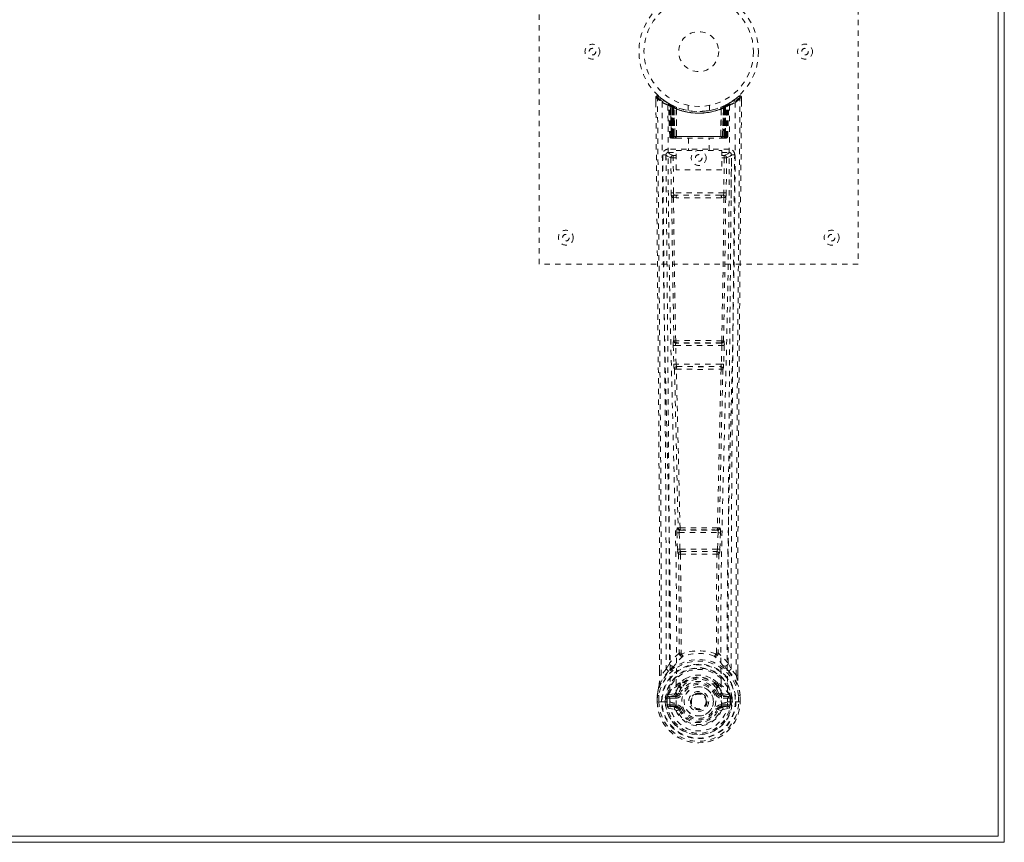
# Model space of a CAD drawing. Header units: inches. Extents: x 20.5 to 116, y 46.2 to 75.9.
# Tile 6 of 7: x 97.5 to 116, y 46.2 to 61.7. Entities that reach past the tile are written whole.
import ezdxf

# ---------------------------------------------------------------- set-up
doc = ezdxf.new("R2010")
doc.units = ezdxf.units.IN
doc.header["$MEASUREMENT"] = 0
doc.linetypes.add('SLD-Dashed', pattern=[0.075, 0.05, -0.025])
doc.linetypes.add('SLD-Solid', pattern=[0])

msp = doc.modelspace()

# ---------------------------------------------------------------- linework, layer by layer
at = {"color": 7, "linetype": 'SLD-Solid', "lineweight": 15}
for p, q in [((115.92, 46.316), (115.92, 75.829)), ((115.92, 75.829), (115.92, 46.316)), ((116.038, 75.948), (116.038, 46.198)), ((116.038, 46.198), (20.538, 46.198)), ((20.656, 46.316), (115.92, 46.316)), ((115.92, 46.316), (20.656, 46.316))]:
    msp.add_line(p, q, dxfattribs=at)
at = {"color": 7, "linetype": 'SLD-Dashed', "lineweight": 0}
for p, q in [((107.288, 57.073), (107.288, 65.073)), ((113.288, 65.073), (113.288, 57.073)), ((109.481, 60.214), (109.482, 60.13)), ((109.511, 60.214), (109.531, 60.237)), ((111.045, 60.237), (110.943, 60.156)), ((111.095, 60.214), (111.065, 60.214)), ((111.094, 60.129), (111.095, 60.214)), ((109.719, 60.099), (109.706, 60.107)), ((109.734, 60.074), (109.72, 60.082)), ((109.742, 59.476), (109.72, 60.082)), ((109.755, 59.476), (109.734, 60.074)), ((109.804, 60.054), (109.738, 60.088)), ((109.753, 60.067), (109.776, 59.473)), ((109.821, 60.028), (109.753, 60.063)), ((109.773, 59.476), (109.753, 60.063)), ((109.78, 60.034), (109.793, 60.06)), ((109.78, 60.034), (109.78, 59.476)), ((109.785, 60.031), (109.78, 60.034)), ((109.785, 60.031), (109.798, 60.057)), ((109.785, 59.476), (109.785, 60.031)), ((109.793, 60.06), (109.798, 60.057)), ((109.794, 59.476), (109.794, 60.027)), ((109.798, 60.025), (109.81, 60.051)), ((109.805, 60.054), (109.804, 60.054)), ((109.81, 60.051), (109.806, 60.053)), ((109.812, 60.019), (109.824, 60.045)), ((109.816, 60.017), (109.828, 60.043)), ((109.821, 60.028), (109.822, 60.027)), ((109.84, 59.476), (109.821, 60.028)), ((109.822, 60.027), (109.841, 59.476)), ((109.824, 60.045), (109.828, 60.043)), ((109.871, 60.025), (109.868, 60.026)), ((110.088, 60.062), (110.088, 59.965)), ((110.488, 59.965), (110.488, 60.062)), ((110.708, 60.026), (110.705, 60.025)), ((110.734, 59.476), (110.754, 60.027)), ((110.755, 60.028), (110.736, 59.476)), ((110.752, 60.045), (110.778, 60.057)), ((110.752, 60.045), (110.764, 60.019)), ((110.754, 60.027), (110.755, 60.028)), ((110.823, 60.063), (110.755, 60.028)), ((110.77, 60.053), (110.766, 60.051)), ((110.766, 60.051), (110.778, 60.025)), ((110.77, 60.053), (110.782, 60.027)), ((110.772, 60.054), (110.771, 60.054)), ((110.838, 60.088), (110.772, 60.054)), ((110.778, 60.057), (110.783, 60.06)), ((110.778, 60.057), (110.79, 60.031)), ((110.782, 60.027), (110.782, 59.476)), ((110.783, 60.06), (110.792, 60.064)), ((110.783, 60.06), (110.796, 60.034)), ((110.796, 60.034), (110.79, 60.031)), ((110.79, 60.031), (110.79, 59.476)), ((110.795, 59.476), (110.796, 60.034)), ((110.8, 59.473), (110.823, 60.067)), ((110.803, 59.476), (110.823, 60.063)), ((110.816, 60.057), (110.811, 60.058)), ((110.821, 59.476), (110.842, 60.074)), ((110.834, 59.476), (110.855, 60.082)), ((110.855, 60.082), (110.842, 60.074)), ((110.87, 60.107), (110.857, 60.099)), ((110.934, 60.149), (110.873, 60.111)), ((109.798, 60.025), (109.798, 59.476)), ((109.812, 60.019), (109.813, 59.476)), ((109.816, 59.476), (109.816, 60.017)), ((109.867, 59.998), (109.865, 59.999)), ((109.87, 59.475), (109.865, 59.999)), ((109.867, 59.998), (109.872, 59.476)), ((110.704, 59.476), (110.709, 59.998)), ((110.711, 59.999), (110.706, 59.475)), ((110.711, 59.999), (110.709, 59.998)), ((110.76, 60.017), (110.76, 59.476)), ((110.763, 59.476), (110.764, 60.019)), ((110.778, 59.476), (110.778, 60.025)), ((109.742, 59.476), (109.755, 59.476)), ((109.773, 59.476), (109.84, 59.476)), ((110.79, 59.476), (109.785, 59.476)), ((109.798, 59.476), (110.778, 59.476)), ((109.813, 59.476), (109.816, 59.476)), ((110.76, 59.476), (109.816, 59.476)), ((109.841, 59.476), (109.84, 59.476)), ((109.87, 59.475), (109.872, 59.476)), ((109.872, 59.476), (110.704, 59.476)), ((110.704, 59.476), (110.706, 59.475)), ((110.736, 59.476), (110.734, 59.476)), ((110.736, 59.476), (110.803, 59.476)), ((110.76, 59.476), (110.763, 59.476)), ((110.821, 59.476), (110.834, 59.476)), ((109.768, 59.448), (109.772, 59.448)), ((109.773, 59.448), (109.773, 59.448)), ((109.781, 59.448), (109.786, 59.448)), ((109.785, 59.448), (109.794, 59.448)), ((109.794, 59.448), (109.799, 59.448)), ((109.803, 59.448), (109.87, 59.448)), ((109.872, 59.448), (110.704, 59.448)), ((110.093, 59.448), (110.093, 59.215)), ((110.483, 59.215), (110.483, 59.448)), ((110.706, 59.448), (110.773, 59.448)), ((110.777, 59.448), (110.781, 59.448)), ((110.781, 59.448), (110.791, 59.448)), ((110.79, 59.448), (110.795, 59.448)), ((110.795, 59.448), (110.795, 59.45)), ((110.802, 59.448), (110.802, 59.448)), ((110.804, 59.448), (110.807, 59.448)), ((109.675, 59.15), (109.671, 59.133)), ((109.672, 59.14), (109.672, 59.131)), ((109.672, 59.131), (109.672, 59.129)), ((109.672, 59.129), (109.679, 58.315)), ((109.716, 59.239), (109.716, 59.178)), ((110.86, 59.239), (109.716, 59.239)), ((109.716, 59.178), (109.864, 59.178)), ((109.808, 59.121), (109.808, 59.076)), ((109.864, 59.121), (109.808, 59.121)), ((109.864, 59.215), (110.725, 59.215)), ((109.864, 58.849), (109.864, 59.215)), ((110.725, 59.215), (110.725, 58.849)), ((110.725, 59.178), (110.86, 59.178)), ((110.725, 59.121), (110.767, 59.121)), ((110.767, 59.121), (110.767, 59.076)), ((110.86, 59.178), (110.86, 59.239)), ((110.897, 58.315), (110.904, 59.129)), ((110.905, 59.133), (110.901, 59.15)), ((110.904, 59.131), (110.904, 59.14)), ((110.904, 59.129), (110.904, 59.131)), ((109.764, 59.076), (109.771, 58.416)), ((109.764, 59.076), (109.808, 59.076)), ((109.815, 58.416), (109.808, 59.076)), ((109.864, 59.076), (109.808, 59.076)), ((110.725, 59.076), (110.767, 59.076)), ((110.767, 59.076), (110.76, 58.416)), ((110.812, 59.076), (110.805, 58.416)), ((110.725, 58.849), (109.864, 58.849)), ((110.76, 58.416), (109.815, 58.416)), ((109.872, 58.372), (109.824, 58.372)), ((110.704, 58.372), (109.872, 58.372)), ((110.751, 58.372), (110.704, 58.372)), ((109.813, 58.326), (109.862, 58.325)), ((110.714, 58.325), (110.763, 58.326)), ((113.288, 57.073), (107.288, 57.073)), ((109.821, 55.637), (109.815, 55.634)), ((109.86, 55.591), (109.866, 55.593)), ((110.716, 55.591), (109.86, 55.591)), ((110.71, 55.593), (110.716, 55.591)), ((110.761, 55.634), (110.755, 55.637)), ((109.808, 55.544), (109.819, 55.192)), ((109.853, 55.546), (110.723, 55.546)), ((109.863, 55.193), (109.853, 55.546)), ((110.723, 55.546), (110.712, 55.193)), ((110.768, 55.544), (110.757, 55.192)), ((109.832, 55.102), (109.833, 55.102)), ((110.712, 55.193), (109.863, 55.193)), ((109.877, 55.148), (109.877, 55.148)), ((109.877, 55.148), (110.699, 55.148)), ((110.699, 55.148), (110.699, 55.148)), ((110.743, 55.102), (110.744, 55.102)), ((109.9, 52.116), (109.888, 52.112)), ((109.932, 52.069), (109.945, 52.073)), ((110.644, 52.069), (109.932, 52.069)), ((110.631, 52.073), (110.644, 52.069)), ((110.676, 52.116), (110.688, 52.112)), ((109.877, 52.022), (109.889, 51.713)), ((109.922, 52.024), (110.654, 52.024)), ((109.934, 51.715), (109.922, 52.024)), ((110.654, 52.024), (110.642, 51.715)), ((110.698, 52.022), (110.686, 51.713)), ((109.889, 51.713), (109.892, 51.68)), ((110.642, 51.715), (109.934, 51.715)), ((110.686, 51.713), (110.684, 51.68)), ((109.908, 51.623), (109.909, 51.623)), ((109.953, 51.67), (109.952, 51.67)), ((109.952, 51.67), (110.624, 51.67)), ((110.624, 51.67), (110.623, 51.67)), ((110.667, 51.623), (110.668, 51.623)), ((109.677, 49.457), (109.736, 49.57)), ((110.839, 49.57), (110.899, 49.457)), ((109.551, 49.341), (109.551, 49.43)), ((109.553, 49.43), (109.552, 49.341)), ((109.677, 49.457), (109.581, 49.342)), ((110.995, 49.342), (110.899, 49.457)), ((111.023, 49.341), (111.023, 49.443)), ((111.025, 49.341), (111.025, 49.443)), ((109.917, 49.154), (109.916, 49.132)), ((109.923, 49.182), (109.935, 49.199)), ((109.94, 49.149), (109.94, 49.127)), ((110.636, 49.127), (110.636, 49.149)), ((110.641, 49.199), (110.652, 49.182)), ((110.659, 49.154), (110.66, 49.132)), ((109.508, 48.841), (109.509, 48.958)), ((109.509, 48.963), (109.509, 48.958)), ((109.51, 48.958), (109.509, 48.841)), ((109.538, 48.958), (109.538, 48.843)), ((109.659, 48.843), (109.66, 48.915)), ((109.66, 48.915), (109.66, 48.915)), ((109.689, 48.914), (109.689, 48.843)), ((109.69, 48.914), (109.695, 48.933)), ((109.695, 48.933), (109.695, 48.92)), ((109.695, 48.92), (109.695, 48.843)), ((109.704, 48.962), (109.701, 48.958)), ((109.704, 48.962), (109.714, 48.973)), ((109.715, 48.973), (109.714, 48.973)), ((109.83, 48.994), (109.715, 48.973)), ((109.715, 48.973), (109.715, 48.973)), ((109.73, 48.94), (109.859, 48.964)), ((109.73, 48.94), (109.73, 48.91)), ((109.859, 48.94), (109.73, 48.94)), ((109.859, 48.964), (109.859, 48.94)), ((109.859, 48.91), (109.859, 48.94)), ((109.907, 48.994), (109.914, 49.005)), ((109.914, 49.005), (109.941, 48.994)), ((110.635, 48.994), (110.662, 49.005)), ((110.662, 49.005), (110.669, 48.994)), ((110.717, 48.964), (110.846, 48.94)), ((110.717, 48.964), (110.717, 48.94)), ((110.846, 48.94), (110.717, 48.94)), ((110.717, 48.91), (110.717, 48.94)), ((110.861, 48.973), (110.746, 48.994)), ((110.846, 48.91), (110.846, 48.94)), ((110.861, 48.973), (110.871, 48.962)), ((110.875, 48.958), (110.871, 48.962)), ((110.881, 48.933), (110.881, 48.92)), ((110.886, 48.914), (110.881, 48.933)), ((110.881, 48.92), (110.881, 48.843)), ((110.916, 48.915), (110.887, 48.914)), ((110.887, 48.843), (110.887, 48.914)), ((110.916, 48.915), (110.916, 48.843)), ((110.916, 48.915), (110.916, 48.915)), ((111.038, 48.843), (111.037, 48.958)), ((111.066, 48.841), (111.066, 48.958)), ((111.067, 48.958), (111.067, 48.963)), ((111.068, 48.841), (111.067, 48.958)), ((109.508, 48.841), (109.512, 48.841)), ((109.512, 48.841), (109.565, 48.842)), ((109.565, 48.842), (109.588, 48.842)), ((109.588, 48.842), (109.594, 48.842)), ((109.594, 48.842), (109.745, 48.842)), ((109.659, 48.843), (109.659, 48.843)), ((109.695, 48.843), (109.689, 48.843)), ((109.859, 48.91), (109.73, 48.91)), ((109.743, 48.787), (109.743, 48.758)), ((109.743, 48.787), (109.859, 48.787)), ((109.859, 48.737), (109.743, 48.758)), ((109.743, 48.758), (109.859, 48.758)), ((109.745, 48.842), (109.745, 48.842)), ((109.859, 48.787), (109.859, 48.758)), ((109.859, 48.737), (109.859, 48.758)), ((110.131, 48.849), (110.132, 48.864)), ((110.132, 48.84), (110.131, 48.849)), ((110.846, 48.91), (110.717, 48.91)), ((110.717, 48.787), (110.717, 48.758)), ((110.717, 48.787), (110.833, 48.787)), ((110.833, 48.758), (110.717, 48.737)), ((110.717, 48.737), (110.717, 48.758)), ((110.717, 48.758), (110.833, 48.758)), ((110.831, 48.842), (110.982, 48.842)), ((110.833, 48.758), (110.833, 48.787)), ((110.881, 48.843), (110.887, 48.843)), ((110.982, 48.842), (110.987, 48.842)), ((110.987, 48.842), (111.01, 48.842)), ((111.01, 48.842), (111.064, 48.841)), ((111.064, 48.841), (111.068, 48.841)), ((109.712, 48.721), (109.831, 48.698)), ((109.919, 48.694), (109.915, 48.702)), ((109.941, 48.703), (109.919, 48.694)), ((110.657, 48.694), (110.635, 48.703)), ((110.661, 48.702), (110.657, 48.694)), ((110.712, 48.671), (110.657, 48.694)), ((110.745, 48.698), (110.863, 48.721))]:
    msp.add_line(p, q, dxfattribs=at)
at = {"color": 7, "linetype": 'SLD-Dashed', "lineweight": 0, "flags": 128}
for points in [[(109.529, 60.234), (109.522, 60.238), (109.514, 60.24), (109.506, 60.241), (109.498, 60.239), (109.491, 60.236), (109.486, 60.231), (109.483, 60.224), (109.481, 60.217)], [(109.551, 49.43), (109.549, 52.058), (109.531, 54.776), (109.507, 57.495), (109.481, 60.214)], [(109.481, 60.214), (109.482, 60.214), (109.483, 60.214), (109.49, 60.214), (109.5, 60.214), (109.505, 60.214), (109.511, 60.214)], [(109.581, 49.342), (109.582, 50.08), (109.582, 50.861), (109.58, 51.684), (109.576, 52.549), (109.572, 53.346), (109.566, 54.175), (109.565, 54.366), (109.563, 54.558), (109.562, 54.753), (109.56, 54.886), (109.559, 55.015), (109.558, 55.151), (109.557, 55.292), (109.553, 55.746), (109.548, 56.25), (109.543, 56.806), (109.54, 57.157), (109.536, 57.529), (109.532, 57.932), (109.529, 58.308), (109.524, 58.798), (109.52, 59.234), (109.517, 59.616), (109.514, 59.942), (109.511, 60.214)], [(110.995, 49.342), (110.994, 50.156), (110.994, 51.005), (110.997, 51.889), (111, 52.691), (111.003, 53.208), (111.007, 53.75), (111.011, 54.317), (111.015, 54.88), (111.019, 55.368), (111.025, 56.015), (111.031, 56.703), (111.038, 57.432), (111.045, 58.109), (111.065, 60.214)], [(111.025, 49.443), (111.027, 52.059), (111.045, 54.775), (111.069, 57.497), (111.095, 60.214)], [(111.092, 60.214), (111.09, 60.222), (111.086, 60.229), (111.081, 60.236), (111.075, 60.241), (111.068, 60.243), (111.06, 60.244), (111.053, 60.242), (111.047, 60.238)], [(109.6, 60.12), (109.605, 58.53), (109.624, 56.941), (109.654, 55.354), (109.692, 53.771), (109.722, 52.531), (109.745, 51.296), (109.755, 50.065), (109.745, 48.842)], [(109.709, 60.065), (109.715, 58.479), (109.736, 56.894), (109.769, 55.311), (109.809, 53.733), (109.841, 52.495), (109.865, 51.262), (109.874, 50.034), (109.862, 48.812)], [(109.714, 60.1), (109.721, 60.088), (109.725, 60.075)], [(109.721, 60.088), (109.722, 60.082), (109.722, 60.081)], [(109.751, 60.071), (109.753, 60.065), (109.753, 60.063)], [(109.754, 60.08), (109.76, 60.076), (109.793, 60.06)], [(109.806, 60.053), (109.806, 60.053), (109.805, 60.051), (109.804, 60.049), (109.802, 60.046), (109.801, 60.042), (109.798, 60.037), (109.796, 60.032), (109.794, 60.027)], [(110.867, 60.065), (110.861, 58.479), (110.84, 56.894), (110.807, 55.311), (110.767, 53.732), (110.735, 52.495), (110.711, 51.262), (110.701, 50.034), (110.714, 48.812)], [(110.76, 60.017), (110.755, 60.027), (110.752, 60.036), (110.749, 60.041), (110.748, 60.043)], [(110.976, 60.12), (110.97, 58.53), (110.952, 56.941), (110.922, 55.354), (110.884, 53.771), (110.854, 52.531), (110.831, 51.296), (110.821, 50.065), (110.831, 48.842)], [(110.485, 59.965), (110.487, 59.965), (110.469, 59.962), (110.431, 59.957), (110.377, 59.951), (110.312, 59.948), (110.288, 59.948)], [(109.78, 59.476), (109.765, 59.476), (109.753, 59.476), (109.744, 59.476), (109.742, 59.476)], [(109.755, 59.476), (109.758, 59.476), (109.767, 59.476), (109.779, 59.476), (109.794, 59.476)], [(109.773, 59.477), (109.774, 59.47), (109.775, 59.468)], [(109.813, 59.476), (109.805, 59.476), (109.797, 59.476), (109.79, 59.476), (109.784, 59.476), (109.779, 59.476), (109.775, 59.476), (109.774, 59.476), (109.773, 59.476)], [(109.841, 59.476), (109.845, 59.467), (109.852, 59.458)], [(109.87, 59.475), (109.855, 59.461), (109.852, 59.458)], [(110.706, 59.475), (110.721, 59.461), (110.724, 59.458)], [(110.724, 59.458), (110.731, 59.467), (110.734, 59.476)], [(110.803, 59.476), (110.802, 59.476), (110.8, 59.476), (110.797, 59.476), (110.792, 59.476), (110.786, 59.476), (110.779, 59.476), (110.771, 59.476), (110.763, 59.476)], [(110.782, 59.476), (110.796, 59.476), (110.809, 59.476), (110.817, 59.476), (110.821, 59.476)], [(110.834, 59.476), (110.832, 59.476), (110.823, 59.476), (110.81, 59.476), (110.795, 59.476)], [(109.787, 59.448), (109.787, 59.448), (109.788, 59.448), (109.79, 59.448), (109.794, 59.449)], [(109.802, 59.448), (109.804, 59.448), (109.805, 59.448)], [(110.781, 59.449), (110.785, 59.448), (110.788, 59.448), (110.789, 59.448), (110.789, 59.448)], [(109.611, 59.133), (109.615, 58.756), (109.619, 58.327), (109.623, 57.858), (109.628, 57.433), (109.63, 57.21), (109.632, 56.988), (109.634, 56.765), (109.636, 56.513), (109.639, 56.258), (109.641, 56.01), (109.646, 55.507), (109.65, 55.039), (109.654, 54.607), (109.657, 54.184), (109.661, 53.694), (109.667, 52.854), (109.672, 52.005), (109.675, 51.128), (109.677, 50.274), (109.677, 49.457)], [(109.671, 59.133), (109.695, 59.104), (109.764, 59.076)], [(109.671, 59.133), (109.702, 55.944), (109.728, 52.756), (109.736, 49.57)], [(109.808, 59.121), (109.739, 59.15), (109.716, 59.178)], [(110.86, 59.178), (110.836, 59.15), (110.767, 59.121)], [(110.812, 59.076), (110.881, 59.104), (110.902, 59.13)], [(110.839, 49.57), (110.848, 52.756), (110.874, 55.944), (110.905, 59.133)], [(110.899, 49.457), (110.899, 50.198), (110.9, 50.97), (110.903, 51.773), (110.907, 52.539), (110.912, 53.314), (110.918, 54.09), (110.924, 54.846), (110.93, 55.571), (110.937, 56.247), (110.944, 57.003), (110.951, 57.713), (110.958, 58.41), (110.965, 59.133)], [(110.812, 59.076), (110.807, 59.076), (110.797, 59.076), (110.783, 59.076), (110.767, 59.076)], [(109.815, 58.416), (109.8, 58.416), (109.785, 58.416), (109.775, 58.416), (109.771, 58.416)], [(110.704, 58.372), (110.5, 58.372), (110.294, 58.372), (110.082, 58.372), (109.872, 58.372)], [(110.751, 58.372), (110.768, 58.368), (110.779, 58.361)], [(110.805, 58.416), (110.801, 58.416), (110.79, 58.416), (110.776, 58.416), (110.76, 58.416)], [(109.78, 58.327), (109.797, 56.981), (109.821, 55.637)], [(109.855, 55.635), (109.83, 56.979), (109.813, 58.326)], [(110.714, 58.325), (110.502, 58.325), (110.288, 58.325), (110.073, 58.325), (109.862, 58.325)], [(110.763, 58.326), (110.746, 56.979), (110.721, 55.635)], [(110.796, 58.327), (110.779, 56.981), (110.755, 55.637)], [(109.853, 55.546), (109.844, 55.546), (109.837, 55.545), (109.829, 55.545), (109.823, 55.545), (109.817, 55.545), (109.813, 55.545), (109.81, 55.545), (109.808, 55.544)], [(110.768, 55.544), (110.766, 55.545), (110.763, 55.545), (110.759, 55.545), (110.753, 55.545), (110.747, 55.545), (110.739, 55.545), (110.731, 55.546), (110.723, 55.546)], [(109.863, 55.193), (109.855, 55.193), (109.847, 55.193), (109.84, 55.192), (109.834, 55.192), (109.828, 55.192), (109.824, 55.192), (109.82, 55.192), (109.819, 55.192)], [(109.819, 55.192), (109.821, 55.158), (109.821, 55.156)], [(109.833, 55.102), (109.868, 53.606), (109.9, 52.116)], [(109.936, 52.111), (109.903, 53.603), (109.867, 55.099)], [(110.709, 55.099), (110.673, 53.603), (110.64, 52.111)], [(110.743, 55.102), (110.708, 53.606), (110.676, 52.116)], [(110.757, 55.192), (110.755, 55.192), (110.752, 55.192), (110.748, 55.192), (110.742, 55.192), (110.736, 55.192), (110.728, 55.193), (110.721, 55.193), (110.712, 55.193)], [(110.739, 55.122), (110.74, 55.119), (110.743, 55.102)], [(110.757, 55.192), (110.755, 55.158), (110.755, 55.157)], [(109.922, 52.024), (109.921, 52.032), (109.922, 52.041), (109.923, 52.055), (109.927, 52.065), (109.932, 52.069)], [(110.644, 52.069), (110.649, 52.065), (110.652, 52.055), (110.654, 52.041), (110.654, 52.032), (110.654, 52.024)], [(109.922, 52.024), (109.914, 52.024), (109.906, 52.023), (109.899, 52.023), (109.893, 52.023), (109.887, 52.023), (109.883, 52.022), (109.879, 52.022), (109.877, 52.022)], [(110.698, 52.022), (110.697, 52.022), (110.693, 52.022), (110.689, 52.023), (110.683, 52.023), (110.677, 52.023), (110.67, 52.023), (110.662, 52.024), (110.654, 52.024)], [(109.934, 51.715), (109.926, 51.715), (109.918, 51.715), (109.911, 51.714), (109.905, 51.714), (109.899, 51.714), (109.895, 51.714), (109.891, 51.713), (109.889, 51.713)], [(110.642, 51.715), (110.641, 51.707), (110.64, 51.698), (110.635, 51.684), (110.63, 51.674), (110.627, 51.671), (110.625, 51.67), (110.624, 51.67)], [(110.686, 51.713), (110.681, 51.714), (110.671, 51.714), (110.657, 51.715), (110.642, 51.715)], [(109.909, 51.623), (109.919, 50.691), (109.92, 49.763)], [(109.945, 51.618), (109.955, 50.685), (109.956, 49.756)], [(110.62, 49.756), (110.621, 50.685), (110.631, 51.618)], [(110.667, 51.623), (110.656, 50.691), (110.656, 49.763)], [(109.918, 49.754), (109.821, 49.668), (109.736, 49.57)], [(109.918, 49.754), (109.92, 49.744), (109.925, 49.735), (109.931, 49.729), (109.938, 49.725), (109.946, 49.726), (109.954, 49.729), (109.961, 49.736), (109.966, 49.745)], [(109.956, 49.756), (109.956, 49.754), (109.957, 49.752), (109.959, 49.749), (109.966, 49.745)], [(110.61, 49.745), (110.616, 49.749), (110.619, 49.752), (110.62, 49.754), (110.62, 49.756)], [(110.61, 49.745), (110.615, 49.736), (110.622, 49.729), (110.629, 49.726), (110.637, 49.725), (110.645, 49.729), (110.651, 49.735), (110.656, 49.744), (110.658, 49.754)], [(110.839, 49.57), (110.755, 49.668), (110.658, 49.754)], [(109.829, 49.521), (109.824, 49.514), (109.815, 49.505)], [(110.761, 49.505), (110.752, 49.514), (110.746, 49.521)], [(109.719, 49.417), (109.619, 49.294), (109.539, 49.139)], [(109.581, 49.342), (109.575, 49.342), (109.569, 49.342), (109.563, 49.342), (109.558, 49.342), (109.554, 49.341), (109.552, 49.341), (109.551, 49.341), (109.551, 49.341)], [(110.061, 49.285), (110.01, 49.259), (109.935, 49.199)], [(110.641, 49.199), (110.566, 49.259), (110.515, 49.285)], [(110.857, 49.417), (110.957, 49.294), (111.037, 49.139)], [(111.025, 49.341), (111.025, 49.341), (111.024, 49.341), (111.022, 49.341), (111.018, 49.342), (111.013, 49.342), (111.007, 49.342), (111.001, 49.342), (110.995, 49.342)], [(109.539, 49.139), (109.522, 49.061), (109.509, 48.963)], [(109.509, 48.958), (109.522, 49.053), (109.537, 49.128)], [(109.539, 49.139), (109.538, 49.134), (109.537, 49.128)], [(109.916, 49.132), (109.885, 49.081), (109.857, 49.016)], [(110.662, 49.005), (110.636, 49.066), (110.607, 49.114)], [(110.66, 49.132), (110.69, 49.081), (110.719, 49.016)], [(111.038, 49.128), (111.038, 49.134), (111.037, 49.139)], [(111.067, 48.963), (111.055, 49.051), (111.037, 49.139)], [(111.067, 48.958), (111.054, 49.053), (111.038, 49.128)], [(109.509, 48.958), (109.508, 48.958), (109.51, 48.958), (109.512, 48.958), (109.516, 48.958), (109.52, 48.958), (109.526, 48.958), (109.532, 48.958), (109.538, 48.958)], [(109.509, 48.963), (109.51, 48.962), (109.512, 48.962), (109.515, 48.962), (109.518, 48.961), (109.523, 48.96), (109.528, 48.96), (109.533, 48.959), (109.538, 48.958)], [(109.66, 48.915), (109.67, 48.915), (109.679, 48.914), (109.686, 48.914), (109.689, 48.914)], [(109.689, 48.914), (109.689, 48.914), (109.69, 48.914)], [(109.73, 48.91), (109.711, 48.912), (109.695, 48.92)], [(109.857, 49.016), (109.844, 48.999), (109.83, 48.994)], [(109.969, 48.982), (109.964, 48.985), (109.958, 48.987), (109.954, 48.989), (109.95, 48.991), (109.946, 48.992), (109.944, 48.993), (109.942, 48.994), (109.941, 48.994)], [(110.607, 48.982), (110.612, 48.985), (110.617, 48.987), (110.622, 48.989), (110.626, 48.991), (110.63, 48.992), (110.632, 48.993), (110.634, 48.994), (110.635, 48.994)], [(110.719, 49.016), (110.732, 48.999), (110.746, 48.994)], [(110.881, 48.92), (110.864, 48.912), (110.846, 48.91)], [(110.886, 48.914), (110.886, 48.914), (110.887, 48.914)], [(111.067, 48.963), (111.066, 48.962), (111.064, 48.962), (111.061, 48.962), (111.058, 48.961), (111.053, 48.96), (111.048, 48.96), (111.043, 48.959), (111.037, 48.958)], [(111.037, 48.958), (111.044, 48.958), (111.05, 48.958), (111.056, 48.958), (111.06, 48.958), (111.064, 48.958), (111.066, 48.958), (111.067, 48.958), (111.067, 48.958)], [(109.538, 48.843), (109.532, 48.842), (109.525, 48.842), (109.52, 48.842), (109.515, 48.842), (109.512, 48.842), (109.509, 48.842), (109.508, 48.841), (109.508, 48.841)], [(109.689, 48.843), (109.686, 48.843), (109.679, 48.843), (109.67, 48.843), (109.659, 48.843)], [(109.7, 48.77), (109.719, 48.783), (109.743, 48.787)], [(110.714, 48.812), (110.708, 48.734), (110.685, 48.659), (110.646, 48.589), (110.592, 48.528), (110.527, 48.478), (110.452, 48.442), (110.372, 48.419), (110.288, 48.412), (110.204, 48.419), (110.124, 48.442), (110.049, 48.478), (109.983, 48.528), (109.93, 48.589), (109.89, 48.659), (109.868, 48.734), (109.862, 48.812)], [(110.833, 48.787), (110.856, 48.783), (110.876, 48.77)], [(111.068, 48.841), (111.068, 48.841), (111.067, 48.842), (111.064, 48.842), (111.061, 48.842), (111.056, 48.842), (111.05, 48.842), (111.044, 48.842), (111.038, 48.843)], [(109.969, 48.715), (109.964, 48.712), (109.958, 48.71), (109.954, 48.708), (109.95, 48.706), (109.946, 48.705), (109.944, 48.704), (109.942, 48.703), (109.941, 48.703)], [(110.607, 48.715), (110.612, 48.712), (110.617, 48.71), (110.622, 48.708), (110.626, 48.706), (110.63, 48.705), (110.632, 48.704), (110.634, 48.703), (110.635, 48.703)]]:
    msp.add_lwpolyline(points, dxfattribs=at)
at = {"color": 7, "linetype": 'SLD-Dashed', "lineweight": 0}
for centre, radius in [((110.288, 61.073), 1.125), ((110.288, 61.073), 1.03), ((110.288, 61.073), 0.376), ((108.288, 61.073), 0.14), ((112.288, 61.073), 0.141), ((108.288, 61.073), 0.0625), ((112.288, 61.073), 0.0625), ((110.288, 59.073), 0.141), ((110.288, 59.073), 0.0625), ((107.788, 57.573), 0.14), ((107.788, 57.573), 0.0625), ((112.788, 57.573), 0.141), ((112.788, 57.573), 0.0625), ((110.288, 48.849), 0.7), ((110.288, 48.849), 0.69), ((110.288, 48.849), 0.623), ((110.288, 48.849), 0.32), ((110.288, 48.849), 0.275), ((110.288, 48.849), 0.188), ((110.288, 48.849), 0.157), ((110.288, 48.849), 0.142), ((110.288, 48.849), 0.14), ((110.288, 48.849), 0.138)]:
    msp.add_circle(centre, radius, dxfattribs=at)
for centre, radius, start, end in [((109.511, 60.214), 0.03, 47.8443, 180.5369), ((110.282, 61.107), 1.2, 228.1039, 235.3369), ((110.288, 61.073), 1.158, 227.8715, 312.1368), ((110.283, 61.066), 1.119, 227.8911, 235.3654), ((110.293, 61.066), 1.12, 304.6361, 312.1031), ((110.29, 61.112), 1.206, 304.6791, 311.8731), ((111.065, 60.214), 0.03, 359.4719, 132.1509), ((111.008, 60.183), 0.0644, 28.7532, 55.6546), ((109.63, 60.12), 0.03, 55.9238, 179.7425), ((110.273, 61.307), 1.364, 240.4158, 245.5492), ((110.289, 61.074), 1.129, 235.3472, 240.4694), ((109.69, 60.081), 0.03, 1.9728, 58.9384), ((110.292, 61.079), 1.136, 238.932, 239.8055), ((109.671, 60.045), 0.0707, 31.4614, 58.8901), ((109.75, 60.052), 0.0429, 114.1717, 162.9943), ((110.288, 61.104), 1.19, 240.8799, 299.1201), ((109.704, 60.073), 0.0299, 1.9106, 59.6992), ((110.204, 60.925), 0.958, 239.62, 242.5266), ((110.298, 61.094), 1.153, 239.925, 243.9589), ((110.278, 60.707), 0.837, 228.2596, 233.5269), ((110.288, 61.073), 1.128, 240.4734, 299.5266), ((110.26, 60.681), 0.803, 229.0644, 234.4774), ((109.723, 60.062), 0.03, 16.8689, 61.2486), ((109.723, 60.062), 0.0299, 1.8152, 60.7481), ((110.296, 61.089), 1.145, 240.8202, 245.6707), ((110.261, 60.675), 0.795, 230.3089, 235.6735), ((110.288, 61.071), 1.155, 244.2142, 295.7858), ((109.791, 60.027), 0.0297, 1.4874, 64.4647), ((109.793, 60.027), 0.0297, 1.4797, 64.5533), ((110.244, 60.624), 0.73, 234.7497, 238.7739), ((109.839, 60.016), 0.0311, 328.3425, 19.6385), ((110.737, 60.016), 0.031, 160.2248, 211.6753), ((110.33, 60.627), 0.734, 301.2411, 305.2408), ((110.394, 60.844), 0.875, 293.5655, 295.4757), ((110.807, 59.951), 0.109, 91.2451, 120.4838), ((110.783, 60.027), 0.0297, 115.4467, 178.5203), ((110.785, 60.027), 0.0297, 115.5281, 178.5197), ((110.301, 60.694), 0.818, 304.4017, 309.6159), ((110.313, 60.684), 0.808, 305.5366, 310.9172), ((110.839, 59.932), 0.137, 89.4097, 113.5123), ((110.289, 60.718), 0.851, 306.5169, 311.6966), ((110.853, 60.062), 0.0299, 119.2495, 178.2028), ((110.429, 60.829), 0.846, 298.7999, 300.3397), ((110.872, 60.073), 0.0299, 120.2898, 178.1003), ((110.289, 61.071), 1.126, 299.524, 304.6622), ((110.826, 60.052), 0.043, 17.029, 65.8082), ((110.885, 60.081), 0.03, 121.0746, 178.0304), ((110.302, 61.307), 1.365, 294.452, 299.583), ((110.946, 60.12), 0.03, 0.2598, 124.0786), ((110.288, 61.071), 1.155, 244.9105, 295.0895), ((110.288, 61.071), 1.155, 245.8865, 294.1135), ((109.838, 60.016), 0.0345, 328.9508, 15.1728), ((110.288, 61.036), 1.12, 247.9257, 292.0743), ((110.738, 60.016), 0.0345, 164.8379, 211.0384), ((109.773, 59.478), 0.0305, 182.3551, 249.372), ((109.772, 59.478), 0.03, 182.0005, 269.9883), ((109.785, 59.478), 0.03, 181.989, 246.5599), ((109.803, 59.477), 0.03, 181.9409, 269.9312), ((110.63, 59.473), 0.849, 179.7998, 181.6065), ((110.191, 59.469), 0.405, 178.9836, 183.0781), ((110.215, 59.469), 0.421, 179.0307, 182.9752), ((110.221, 59.469), 0.423, 179.04, 182.9659), ((110.248, 59.469), 0.435, 179.0512, 182.8618), ((110.257, 59.469), 0.441, 179.0846, 182.847), ((109.87, 59.477), 0.0299, 181.791, 269.82), ((110.706, 59.477), 0.0299, 270.1852, 358.2038), ((110.317, 59.469), 0.443, 357.1787, 0.9268), ((110.768, 59.482), 0.0353, 261.8147, 350.6763), ((110.321, 59.469), 0.443, 357.1694, 0.9176), ((110.773, 59.477), 0.03, 270.0597, 358.0771), ((110.348, 59.47), 0.43, 357.0653, 0.9288), ((109.92, 59.473), 0.862, 358.4274, 0.2065), ((110.38, 59.469), 0.41, 356.937, 0.9828), ((110.791, 59.477), 0.03, 293.4836, 358.0375), ((110.804, 59.478), 0.03, 269.9974, 358.0138), ((110.803, 59.478), 0.0305, 290.7267, 357.634), ((109.785, 59.479), 0.0315, 237.9515, 270.6841), ((109.801, 59.338), 0.113, 100.0742, 104.0062), ((109.872, 59.474), 0.0264, 218.3577, 269.3897), ((110.703, 59.474), 0.0266, 270.8051, 321.4462), ((110.79, 59.479), 0.0315, 269.3057, 302.3718), ((110.773, 59.332), 0.119, 75.903, 79.5485), ((109.716, 59.134), 0.105, 89.9143, 180.639), ((109.653, 56.263), 2.87, 89.642, 90.8399), ((109.716, 59.133), 0.045, 90.0166, 157.9954), ((109.809, 59.076), 0.0451, 90.4283, 180.3615), ((110.767, 59.076), 0.0451, 359.6169, 89.5748), ((110.86, 59.134), 0.105, 359.3653, 90.0815), ((110.86, 59.133), 0.045, 22.0124, 89.9755), ((110.923, 56.27), 2.863, 89.1592, 90.3601), ((110.06, 58.402), 0.289, 177.3569, 195.0211), ((109.826, 58.326), 0.0456, 91.9254, 179.0018), ((109.888, 58.332), 0.075, 148.0021, 184.8099), ((109.892, 58.409), 0.0772, 174.5313, 208.3854), ((109.926, 58.336), 0.0651, 146.4204, 189.4522), ((110.65, 58.336), 0.0652, 350.5376, 33.5539), ((110.684, 58.409), 0.0773, 331.6186, 5.4637), ((110.687, 58.332), 0.0756, 355.3456, 31.8412), ((110.757, 58.329), 0.0384, 357.0901, 55.3498), ((110.516, 58.402), 0.289, 344.98, 2.6511), ((109.806, 58.584), 0.258, 264.2199, 271.5592), ((110.77, 58.584), 0.258, 268.4485, 275.7717), ((110.028, 55.572), 0.221, 163.6378, 187.1234), ((109.86, 55.636), 0.0451, 181.9438, 269.4438), ((109.866, 55.638), 0.0451, 181.971, 269.4217), ((109.847, 55.77), 0.136, 258.862, 273.2843), ((109.911, 55.559), 0.0601, 148.5905, 193.1006), ((110.288, 19.503), 36.134, 89.3135, 90.6865), ((109.912, 55.627), 0.057, 172.6039, 216.494), ((110.288, 22.559), 33.037, 89.2677, 90.7323), ((110.71, 55.638), 0.0451, 270.5756, 358.0317), ((110.665, 55.627), 0.0567, 323.3833, 7.5189), ((110.716, 55.636), 0.0451, 270.5562, 358.0562), ((110.665, 55.559), 0.0601, 346.9061, 31.4028), ((110.729, 55.77), 0.136, 266.7381, 281.1136), ((110.548, 55.572), 0.222, 352.8849, 16.3539), ((109.939, 55.152), 0.118, 177.9943, 205.3582), ((109.877, 55.103), 0.0451, 90.6327, 181.6224), ((109.878, 55.103), 0.0451, 90.6368, 181.6272), ((109.859, 55.222), 0.123, 257.6593, 273.662), ((109.926, 55.187), 0.0626, 174.4861, 218.4561), ((109.936, 55.11), 0.0697, 146.9354, 189.0886), ((110.288, 88.661), 33.565, 269.2812, 270.7189), ((110.288, 88.494), 33.348, 269.2944, 270.7056), ((110.65, 55.187), 0.0626, 321.5451, 5.5126), ((110.699, 55.105), 0.0433, 22.7786, 90.2168), ((110.64, 55.11), 0.0697, 350.9114, 33.0646), ((110.699, 55.103), 0.0451, 358.3717, 89.3671), ((110.717, 55.224), 0.125, 266.4419, 282.238), ((110.637, 55.152), 0.118, 334.6288, 2.0247), ((110.04, 52.049), 0.165, 157.6374, 189.4022), ((109.933, 52.114), 0.0451, 182.4957, 269.1279), ((109.945, 52.118), 0.0451, 182.596, 269.1114), ((109.93, 52.203), 0.092, 251.4698, 273.985), ((110.288, 15.085), 37.028, 89.4553, 90.5445), ((109.997, 52.105), 0.0612, 173.9349, 211.549), ((110.288, 19.206), 32.869, 89.4016, 90.5984), ((110.63, 52.118), 0.0451, 270.8985, 357.394), ((110.579, 52.105), 0.0608, 328.3084, 6.2209), ((110.646, 52.203), 0.0919, 266.0312, 288.5368), ((110.643, 52.114), 0.0451, 270.8599, 357.5165), ((110.536, 52.049), 0.165, 350.5942, 22.3721), ((109.992, 51.713), 0.0588, 177.83, 226.6368), ((109.985, 51.676), 0.0934, 177.5467, 214.1209), ((109.953, 51.625), 0.0451, 91.0472, 182.1357), ((109.954, 51.625), 0.0451, 91.0517, 182.1459), ((109.939, 51.706), 0.0879, 250.2443, 273.9528), ((110.031, 51.631), 0.0873, 153.1961, 188.1825), ((110.288, 84.34), 32.724, 269.3989, 270.6009), ((110.288, 85.038), 33.37, 269.4251, 270.5749), ((110.622, 51.625), 0.0451, 357.8561, 88.9464), ((110.545, 51.631), 0.0872, 351.7998, 26.8114), ((110.623, 51.625), 0.0451, 357.8547, 88.9624), ((110.637, 51.707), 0.0889, 266.1783, 289.6225), ((110.591, 51.676), 0.0933, 325.868, 2.465), ((110.556, 49.011), 0.888, 129.1314, 144.9697), ((109.906, 49.762), 0.0143, 327.5624, 3.3155), ((109.979, 49.758), 0.0608, 183.6698, 286.5429), ((109.953, 49.835), 0.0794, 246.0502, 272.5097), ((110.288, 48.835), 0.965, 70.5266, 109.4744), ((110.043, 49.763), 0.0786, 193.3201, 233.7455), ((110.288, 48.908), 0.844, 69.7729, 110.2273), ((110.597, 49.758), 0.0608, 253.4571, 356.3302), ((110.533, 49.763), 0.0786, 306.2658, 346.6685), ((110.02, 49.011), 0.888, 35.0297, 50.8688), ((110.623, 49.835), 0.0795, 267.4929, 293.9472), ((110.67, 49.762), 0.0143, 176.6845, 212.4376), ((110.288, 48.849), 0.787, 8.3239, 171.6761), ((110.288, 48.849), 0.758, 8.324, 171.676), ((110.288, 48.849), 0.632, 6.0642, 173.9358), ((111.266, 47.839), 2.21, 131.0627, 134.4265), ((109.797, 49.572), 0.0608, 182.3862, 301.9675), ((110.779, 49.572), 0.0608, 238.029, 357.6208), ((109.314, 47.844), 2.203, 45.5675, 48.9426), ((108.35, 49.313), 1.202, 351.1849, 1.3425), ((105.955, 49.982), 3.682, 346.7649, 349.9868), ((110.14, 49.906), 0.644, 224.0906, 229.2585), ((110.288, 48.849), 0.602, 6.2697, 173.7303), ((110.288, 48.837), 0.453, 39.7486, 140.2507), ((110.288, 48.811), 0.494, 46.9723, 133.0277), ((110.288, 48.867), 0.476, 61.4721, 118.527), ((110.438, 49.904), 0.642, 310.7327, 315.9196), ((114.618, 49.982), 3.679, 190.0119, 193.2364), ((112.226, 49.313), 1.202, 178.6566, 188.8135), ((110.151, 48.758), 0.491, 116.1261, 155.5133), ((110.095, 48.752), 0.44, 113.9357, 149.9011), ((110.353, 48.853), 0.465, 145.8354, 160.797), ((109.961, 49.158), 0.0444, 147.4009, 184.9859), ((109.947, 49.135), 0.0305, 185.6306, 316.0659), ((109.938, 49.177), 0.0504, 244.2166, 271.7567), ((109.938, 49.2), 0.0506, 244.3282, 271.7413), ((109.975, 49.204), 0.0404, 187.2936, 232.7836), ((109.973, 49.148), 0.0326, 132.1724, 178.358), ((109.968, 49.151), 0.0371, 220.1748, 270.7202), ((110.288, 48.849), 0.376, 22.774, 157.226), ((110.288, 48.855), 0.411, 39.0114, 140.9886), ((110.288, 48.849), 0.346, 22.7742, 157.2258), ((110.288, 48.849), 0.275, 89.0531, 269.0538), ((110.288, 48.849), 0.275, 269.0537, 89.0531), ((110.629, 49.135), 0.0305, 223.9325, 354.371), ((110.608, 49.151), 0.0371, 269.2853, 319.8236), ((110.601, 49.204), 0.0404, 307.2324, 352.6904), ((110.603, 49.148), 0.0326, 1.645, 47.8246), ((110.637, 49.2), 0.0506, 268.2548, 295.6757), ((110.638, 49.177), 0.0505, 268.2725, 295.7487), ((110.42, 48.754), 0.497, 24.8149, 63.6298), ((110.615, 49.158), 0.0445, 355.0309, 32.6721), ((110.481, 48.753), 0.439, 30.0696, 66.0857), ((109.809, 48.918), 0.115, 159.6813, 172.2824), ((109.729, 48.97), 0.0305, 203.8156, 270.9651), ((109.86, 48.994), 0.0299, 180.9878, 268.9573), ((109.888, 49.022), 0.031, 190.1667, 328.1956), ((109.857, 49.021), 0.0565, 271.9605, 331.5583), ((109.859, 49.029), 0.089, 270, 337.226), ((109.859, 49.029), 0.119, 269.9976, 337.228), ((110.288, 48.849), 0.157, 65.1542, 110.0596), ((110.717, 49.029), 0.119, 202.772, 270.0001), ((110.717, 49.029), 0.089, 202.774, 270), ((110.688, 49.022), 0.031, 211.5943, 350.0496), ((110.719, 49.021), 0.0567, 208.2213, 267.982), ((110.716, 48.994), 0.0299, 271.0436, 359.0022), ((110.847, 48.97), 0.0306, 269.0451, 336.1656), ((110.797, 48.925), 0.0842, 5.3884, 22.6273), ((111.037, 48.958), 0.03, 0.2178, 5.2738), ((110.288, 48.849), 0.78, 180, 359.4852), ((110.288, 48.849), 0.78, 180.5288, 359.4712), ((110.288, 48.849), 0.75, 180.4561, 359.5439), ((110.288, 48.849), 0.629, 180.5445, 359.4555), ((110.288, 48.849), 0.599, 180.5443, 359.4557), ((110.288, 48.849), 0.593, 180.5524, 187.6091), ((109.904, 48.797), 0.206, 187.6559, 201.6553), ((109.742, 48.728), 0.0299, 88.0521, 192.1038), ((109.863, 49.061), 0.249, 241.7065, 269.8617), ((110.288, 48.836), 0.543, 179.3661, 0.6339), ((109.86, 48.707), 0.0301, 91.4619, 197.6157), ((109.859, 48.669), 0.119, 22.7726, 90.0019), ((109.859, 48.669), 0.089, 22.774, 90), ((109.853, 48.666), 0.0714, 30.3194, 85.2459), ((110.717, 48.669), 0.119, 90.0004, 157.2274), ((110.717, 48.669), 0.089, 90, 157.226), ((110.723, 48.666), 0.0715, 94.7803, 149.7637), ((110.715, 49.054), 0.242, 269.7356, 298.825), ((110.716, 48.707), 0.0301, 342.3461, 88.5854), ((110.834, 48.728), 0.0299, 347.8835, 91.9605), ((110.672, 48.797), 0.206, 338.3419, 352.3373), ((110.288, 48.849), 0.593, 352.3909, 359.4476), ((110.893, 47.97), 0.872, 88.4824, 90.4287), ((109.822, 48.653), 0.0455, 22.513, 78.66), ((110.436, 47.385), 1.407, 111.5664, 113.9822), ((110.288, 48.849), 0.459, 202.774, 337.226), ((110.288, 48.849), 0.4, 202.774, 337.226), ((110.288, 48.849), 0.376, 202.774, 337.226), ((110.288, 48.849), 0.346, 202.7742, 337.2258), ((110.754, 48.653), 0.0455, 101.3537, 157.4653)]:
    msp.add_arc(centre, radius, start, end, dxfattribs=at)

doc.saveas('drawing.dxf')
